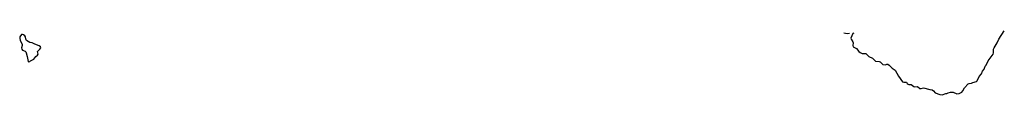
# Model space of a CAD drawing. Header units: inches. Extents: x 2777885 to 2884230, y 684484 to 829189.
# Tile 8 of 239: x 2862466 to 2878484, y 712547 to 713548. Entities that reach past the tile are written whole.
import ezdxf

# ---------------------------------------------------------------- set-up
doc = ezdxf.new("R2010")
doc.units = ezdxf.units.IN
doc.header["$MEASUREMENT"] = 0
doc.layers.add('C8761', color=7, linetype='Continuous')
doc.layers.add('C8771', color=7, linetype='Continuous')

msp = doc.modelspace()

# ---------------------------------------------------------------- linework, layer by layer
at = {"layer": 'C8761', "color": 6}
msp.add_lwpolyline([(2862510, 713527), (2862494, 713526), (2862469, 713491), (2862466, 713470), (2862473, 713430), (2862506, 713370), (2862506, 713350), (2862496, 713310), (2862500, 713290), (2862513, 713273), (2862554, 713254), (2862564, 713244), (2862572, 713230), (2862588, 713170), (2862602, 713090), (2862610, 713085), (2862630, 713087), (2862642, 713098), (2862695, 713125), (2862730, 713168), (2862755, 713190), (2862764, 713210), (2862757, 713250), (2862770, 713270), (2862792, 713288), (2862810, 713310), (2862807, 713327), (2862785, 713345), (2862710, 713370), (2862670, 713390), (2862630, 713398), (2862577, 713430), (2862565, 713450), (2862558, 713490), (2862548, 713508), (2862530, 713521)], close=True, dxfattribs=at)
at = {"layer": 'C8771', "color": 6}
for points in [[(2876034, 713550), (2876018, 713542), (2875985, 713470), (2875991, 713450), (2876018, 713410), (2876023, 713390), (2876018, 713350), (2876027, 713327), (2876081, 713301), (2876119, 713250), (2876137, 713237), (2876170, 713219), (2876230, 713219), (2876279, 713170), (2876341, 713141), (2876390, 713096), (2876450, 713091), (2876465, 713085), (2876510, 713042), (2876550, 713036), (2876570, 713044), (2876590, 713043), (2876610, 713031), (2876659, 712979), (2876706, 712946), (2876763, 712850), (2876830, 712759), (2876850, 712751), (2876890, 712751), (2876904, 712730), (2876919, 712719), (2876930, 712713), (2876970, 712714), (2877010, 712683), (2877030, 712678), (2877070, 712683), (2877110, 712651), (2877130, 712650), (2877170, 712662), (2877270, 712631), (2877310, 712627), (2877330, 712611), (2877357, 712577), (2877434, 712554), (2877473, 712547), (2877530, 712570), (2877550, 712570), (2877570, 712580), (2877611, 712591), (2877650, 712588), (2877710, 712565), (2877750, 712568), (2877792, 712590), (2877809, 712610), (2877838, 712662), (2877896, 712724), (2877910, 712730), (2877950, 712735), (2877970, 712748), (2878030, 712764), (2878044, 712776), (2878075, 712845), (2878110, 712890), (2878130, 712930), (2878154, 712966), (2878175, 713010), (2878190, 713031), (2878220, 713100), (2878301, 713210), (2878308, 713230), (2878310, 713290), (2878317, 713310), (2878370, 713390), (2878392, 713450), (2878484, 713590)], [(2875875, 713555), (2875930, 713544), (2875966, 713550)]]:
    msp.add_lwpolyline(points, dxfattribs=at)

doc.saveas('drawing.dxf')
